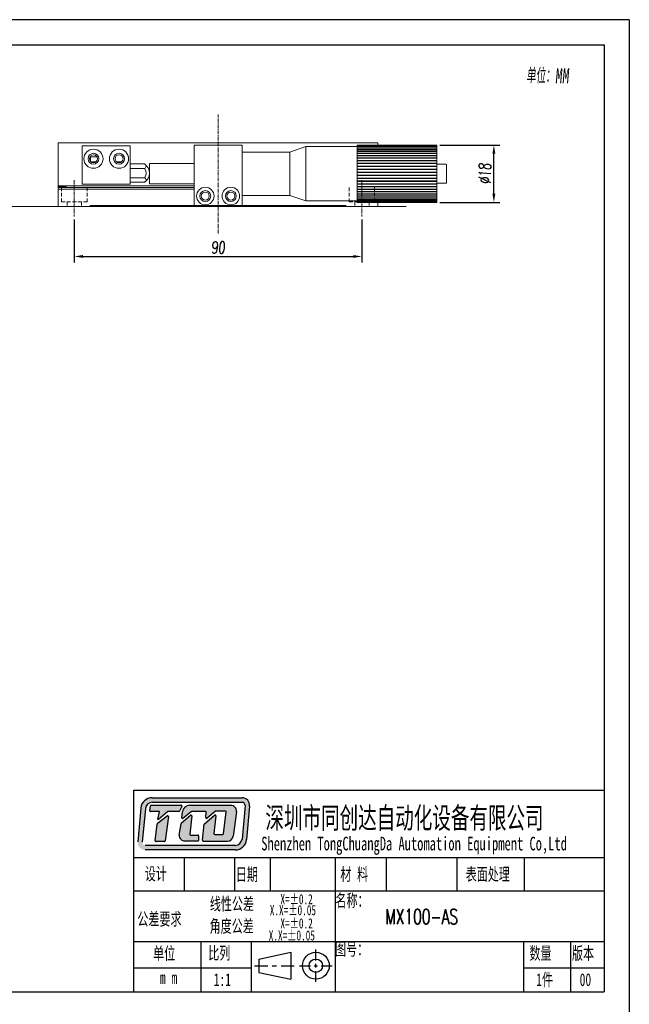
# Model space of a CAD drawing. Header units: millimetres. Extents: x 15687 to 16129, y 526 to 1151.
# Tile 6 of 6: x 15938 to 16129, y 843 to 1151. Entities that reach past the tile are written whole.
import ezdxf

# ---------------------------------------------------------------- set-up
doc = ezdxf.new("R2010")
doc.units = ezdxf.units.MM
doc.header["$LTSCALE"] = 0.3
doc.linetypes.add('CENTERX2', pattern=[20.32, 12.7, -2.54, 2.54, -2.54])
doc.linetypes.add('DASHED', pattern=[19.05, 12.7, -6.35])
for name, color, linetype, lineweight in [('中心线', 5, 'CENTERX2', 13), ('外框', 7, 'Continuous', 30), ('文字', 3, 'Continuous', 13), ('标注', 1, 'Continuous', 18), ('虚线', 6, 'DASHED', 13)]:
    doc.layers.add(name, color=color, linetype=linetype, lineweight=lineweight)
doc.styles.add('SLDTEXTSTYLE2', font='txt')
doc.styles.get("Standard").update_dxf_attribs({"font": 'txt.shx', "width": 0.67, "oblique": 5, "bigfont": 'gbcbig.shx'})
doc.dimstyles.new('1.5', dxfattribs={"dimscale": 1.5, "dimtxt": 2.5, "dimasz": 1.8, "dimexe": 1.25, "dimexo": 0.625, "dimtad": 1, "dimdsep": 46, "dimtxsty": 'Standard', "dimcen": 1.8, "dimadec": 0, "dimazin": 0, "dimtfac": 1, "dimtmove": 0, "dimatfit": 3, "dimfxl": 0, "dimarcsym": 0})

# ---------------------------------------------------------------- blocks, each defined once
blk = doc.blocks.new('Y')
at = {"lineweight": 30}
blk.add_line((-4136.76, 2009.27), (-3862.74, 2009.27), dxfattribs=at)
for points in [[(-3857.44, 2213.99), (-4154.44, 2213.99), (-4154.44, 2003.97)], [(-4136.76, 2009.27), (-4136.76, 2208.69), (-3862.74, 2208.69)]]:
    blk.add_lwpolyline(points, dxfattribs=at)
blk = doc.blocks.new('W')
at = {"lineweight": 30}
for p, q in [((-3857.44, 2213.99), (-3857.44, 2003.97)), ((-3857.44, 2213.99), (-3857.44, 2003.97)), ((-3862.74, 2208.69), (-3862.74, 2009.27))]:
    blk.add_line(p, q, dxfattribs=at)
blk.add_blockref('Y', (0, 0))
blk = doc.blocks.new('*D172')
at = {"layer": 'Defpoints', "color": 0}
for p in [(15955.39, 1089.37), (16045.39, 1089.37), (16045.39, 1076.82)]:
    blk.add_point(p, dxfattribs=at)
at = {"layer": '标注', "color": 0, "lineweight": -2}
for p, q in [((15955.39, 1088.43), (15955.39, 1074.95)), ((16045.39, 1088.43), (16045.39, 1074.95)), ((15958.09, 1076.82), (16042.69, 1076.82))]:
    blk.add_line(p, q, dxfattribs=at)
at = {"layer": '标注', "color": 0}
for points in [[(15958.09, 1077.27), (15958.09, 1076.37), (15955.39, 1076.82)], [(16042.69, 1077.27), (16042.69, 1076.37), (16045.39, 1076.82)]]:
    blk.add_solid(points, dxfattribs=at)
at = {"layer": '标注', "color": 0, "insert": (16000.39, 1079.64), "char_height": 3.75, "attachment_point": 5}
blk.add_mtext('90', dxfattribs=at)
blk = doc.blocks.new('*D176')
at = {"layer": 'Defpoints', "color": 0}
for p in [(16068.89, 1111.72), (16086.71, 1111.72), (16068.89, 1093.74)]:
    blk.add_point(p, dxfattribs=at)
at = {"layer": '标注', "color": 0, "lineweight": -2}
for p, q in [((16069.82, 1111.72), (16088.58, 1111.72)), ((16086.71, 1096.44), (16086.71, 1109.02)), ((16069.82, 1093.74), (16088.58, 1093.74))]:
    blk.add_line(p, q, dxfattribs=at)
at = {"layer": '标注', "color": 0}
for points in [[(16086.26, 1109.02), (16087.16, 1109.02), (16086.71, 1111.72)], [(16086.26, 1096.44), (16087.16, 1096.44), (16086.71, 1093.74)]]:
    blk.add_solid(points, dxfattribs=at)
at = {"layer": '标注', "color": 0, "insert": (16083.89, 1102.73), "char_height": 3.75, "attachment_point": 5, "rotation": 90}
blk.add_mtext('%%C18', dxfattribs=at)

msp = doc.modelspace()

# ---------------------------------------------------------------- hatches: boundary and pattern name
at = {"layer": '外框'}
h = msp.add_hatch(color=256, dxfattribs=at)
h.dxf.hatch_style = 1
h.paths.add_polyline_path([(16007.898, 907.281), (15979.762, 907.281, 0.3871904), (15976.209, 904.043), (15975.226, 893.524, 0.4417631), (15977.595, 890.924), (16005.747, 890.924, 0.3876272), (16009.301, 894.166), (16010.268, 904.684, 0.4413093)])
h.paths.add_polyline_path([(16007.898, 905.853, -0.4413093), (16008.846, 904.814), (16007.88, 894.297, -0.3876272), (16005.747, 892.351), (15977.595, 892.351, -0.4417631), (15976.648, 893.392), (15977.63, 903.911, -0.3871904), (15979.762, 905.853)], flags=16)
h.paths.add_polyline_path([(15988.86, 904.937, -0.5692565), (15989.07, 904.585), (15988.272, 903.115, -0.2751589), (15988.063, 902.99), (15984.855, 902.99, 0.1785487), (15984.7, 902.933), (15981.79, 900.448), (15981.584, 900.448), (15982.05, 902.994), (15979.223, 902.994, -0.4551699), (15978.988, 903.264), (15979.188, 904.708, -0.3736999), (15979.423, 904.913)], flags=0)
h.paths.add_polyline_path([(15984.454, 901.617, -0.6728841), (15984.837, 901.398), (15983.806, 893.766, -0.3754282), (15983.571, 893.56), (15980.967, 893.56, -0.4451596), (15980.731, 893.823), (15981.278, 899.038, -0.2032664), (15981.368, 899.201)], flags=0)
h.paths.add_polyline_path([(15991.596, 904.938), (16004.333, 904.938, -0.4535474), (16006.102, 902.918), (16005.081, 895.252, -0.3759441), (16003.313, 893.703), (15995.76, 893.703, -0.443757), (15995.523, 893.965), (15996.032, 899.049), (15999.301, 901.825, -0.6781546), (15999.691, 901.618), (15999.087, 896.08, 0.4464345), (15999.323, 895.816), (16001.85, 895.816, 0.3783283), (16002.086, 896.025), (16002.935, 902.828, 0.4510331), (16002.698, 903.096), (15999.725, 903.096, 0.1736567), (15999.574, 903.042), (15996.933, 900.872, -0.6630003), (15996.545, 901.075), (15996.681, 902.712, 0.4388203), (15996.444, 902.97), (15992.116, 902.97, 0.1753949), (15991.963, 902.915), (15989.388, 900.769, -0.6807563), (15988.999, 900.982), (15989.236, 902.856, -0.3779258)], flags=0)
h.paths.add_polyline_path([(15988.864, 899.283), (15991.74, 901.811, -0.6841835), (15992.133, 901.607), (15991.509, 895.858, 0.4462884), (15991.745, 895.594), (15994.054, 895.594, -0.4142136), (15994.292, 895.356), (15994.292, 893.941, -0.4142136), (15994.054, 893.703), (15990.017, 893.703, -0.4294817), (15988.235, 895.58), (15988.785, 899.141, -0.1758286)], flags=0)
h.paths.add_polyline_path([(15989.07, 904.585, 0.5692565), (15988.86, 904.937), (15979.423, 904.913, 0.3736999), (15979.188, 904.708), (15978.988, 903.264, 0.4551699), (15979.223, 902.994), (15982.05, 902.994), (15981.584, 900.448), (15981.79, 900.448), (15984.7, 902.933, -0.1785487), (15984.855, 902.99), (15988.063, 902.99, 0.2751589), (15988.272, 903.115)], flags=0)
h.paths.add_polyline_path([(15984.837, 901.398, 0.6728841), (15984.454, 901.617), (15981.368, 899.201, 0.2032664), (15981.278, 899.038), (15980.731, 893.823, 0.4451596), (15980.967, 893.56), (15983.571, 893.56, 0.3754282), (15983.806, 893.766)], flags=0)
h.paths.add_polyline_path([(15992.133, 901.607, 0.6841835), (15991.74, 901.811), (15988.864, 899.283, 0.1758286), (15988.785, 899.141), (15988.235, 895.58, 0.4294817), (15990.017, 893.703), (15994.054, 893.703, 0.4142136), (15994.292, 893.941), (15994.292, 895.356, 0.4142136), (15994.054, 895.594), (15991.745, 895.594, -0.4462884), (15991.509, 895.858)], flags=0)
h.paths.add_polyline_path([(16004.333, 904.938), (15991.596, 904.938, 0.3779258), (15989.236, 902.856), (15988.999, 900.982, 0.6807563), (15989.388, 900.769), (15991.963, 902.915, -0.1753949), (15992.116, 902.97), (15996.444, 902.97, -0.4388203), (15996.681, 902.712), (15996.545, 901.075, 0.6630003), (15996.933, 900.872), (15999.574, 903.042, -0.1736567), (15999.725, 903.096), (16002.698, 903.096, -0.4510331), (16002.935, 902.828), (16002.086, 896.025, -0.3783283), (16001.85, 895.816), (15999.323, 895.816, -0.4464345), (15999.087, 896.08), (15999.691, 901.618, 0.6781546), (15999.301, 901.825), (15996.032, 899.049), (15995.523, 893.965, 0.443757), (15995.76, 893.703), (16003.313, 893.703, 0.3759441), (16005.081, 895.252), (16006.102, 902.918, 0.4535474)], flags=0)
h = msp.add_hatch(color=256, dxfattribs=at)
h.dxf.hatch_style = 1
h.paths.add_polyline_path([(15989.07, 904.585, 0.5692565), (15988.86, 904.937), (15979.423, 904.913, 0.3736999), (15979.188, 904.708), (15978.988, 903.264, 0.4551699), (15979.223, 902.994), (15982.05, 902.994), (15981.584, 900.448), (15981.79, 900.448), (15984.7, 902.933, -0.1785487), (15984.855, 902.99), (15988.063, 902.99, 0.2751589), (15988.272, 903.115)])
h.paths.add_polyline_path([(15984.837, 901.398, 0.6728841), (15984.454, 901.617), (15981.368, 899.201, 0.2032664), (15981.278, 899.038), (15980.731, 893.823, 0.4451596), (15980.967, 893.56), (15983.571, 893.56, 0.3754282), (15983.806, 893.766)])
h.paths.add_polyline_path([(15992.133, 901.607, 0.6841835), (15991.74, 901.811), (15988.864, 899.283, 0.1758286), (15988.785, 899.141), (15988.235, 895.58, 0.4294817), (15990.017, 893.703), (15994.054, 893.703, 0.4142136), (15994.292, 893.941), (15994.292, 895.356, 0.4142136), (15994.054, 895.594), (15991.745, 895.594, -0.4462884), (15991.509, 895.858)])
h.paths.add_polyline_path([(16004.333, 904.938), (15991.596, 904.938, 0.3779258), (15989.236, 902.856), (15988.999, 900.982, 0.6807563), (15989.388, 900.769), (15991.963, 902.915, -0.1753949), (15992.116, 902.97), (15996.444, 902.97, -0.4388203), (15996.681, 902.712), (15996.545, 901.075, 0.6630003), (15996.933, 900.872), (15999.574, 903.042, -0.1736567), (15999.725, 903.096), (16002.698, 903.096, -0.4510331), (16002.935, 902.828), (16002.086, 896.025, -0.3783283), (16001.85, 895.816), (15999.323, 895.816, -0.4464345), (15999.087, 896.08), (15999.691, 901.618, 0.6781546), (15999.301, 901.825), (15996.032, 899.049), (15995.523, 893.965, 0.443757), (15995.76, 893.703), (16003.313, 893.703, 0.3759441), (16005.081, 895.252), (16006.102, 902.918, 0.4535474)])

# ---------------------------------------------------------------- linework, layer by layer
at = {"color": 7, "linetype": 'Continuous', "lineweight": 15}
for p, q in [((15950.385, 1112.427), (15950.385, 1098.927)), ((15950.385, 1112.427), (16050.385, 1112.427)), ((15957.885, 1111.427), (15957.885, 1099.427)), ((15957.885, 1111.427), (15972.885, 1111.427)), ((15972.885, 1111.427), (15972.885, 1099.427)), ((16007.885, 1111.727), (15992.885, 1111.727)), ((15992.885, 1111.727), (15992.885, 1092.727)), ((16007.885, 1111.727), (16007.885, 1092.727)), ((16027.885, 1111.227), (16022.885, 1109.527)), ((16043.885, 1111.227), (16027.885, 1111.227)), ((16027.885, 1094.227), (16027.885, 1111.227)), ((16043.885, 1111.718), (16068.885, 1111.718)), ((16043.885, 1111.711), (16043.885, 1111.718)), ((16043.885, 1111.711), (16068.885, 1111.711)), ((16043.885, 1111.711), (16043.885, 1111.627)), ((16043.885, 1111.627), (16068.885, 1111.627)), ((16043.885, 1111.605), (16043.885, 1111.627)), ((16043.885, 1111.605), (16068.885, 1111.605)), ((16043.885, 1111.605), (16043.885, 1111.439)), ((16043.885, 1111.439), (16068.885, 1111.439)), ((16043.885, 1111.402), (16043.885, 1111.439)), ((16043.885, 1111.402), (16068.885, 1111.402)), ((16043.885, 1111.402), (16043.885, 1111.155)), ((16043.885, 1111.155), (16068.885, 1111.155)), ((16043.885, 1111.104), (16043.885, 1111.155)), ((16043.885, 1111.104), (16068.885, 1111.104)), ((16043.885, 1111.104), (16043.885, 1110.778)), ((16043.885, 1110.778), (16068.885, 1110.778)), ((16043.885, 1110.714), (16043.885, 1110.778)), ((16043.885, 1110.714), (16068.885, 1110.714)), ((16043.885, 1110.714), (16043.885, 1110.314)), ((16043.885, 1110.314), (16068.885, 1110.314)), ((16043.885, 1110.236), (16043.885, 1110.314)), ((16043.885, 1110.236), (16068.885, 1110.236)), ((16043.885, 1110.236), (16043.885, 1109.766)), ((16050.385, 1112.427), (16050.385, 1111.718)), ((16068.885, 1111.711), (16068.885, 1111.718)), ((16068.885, 1111.627), (16068.885, 1111.711)), ((16068.885, 1111.605), (16068.885, 1111.627)), ((16068.885, 1111.439), (16068.885, 1111.605)), ((16068.885, 1111.402), (16068.885, 1111.439)), ((16068.885, 1111.155), (16068.885, 1111.402)), ((16068.885, 1111.104), (16068.885, 1111.155)), ((16068.885, 1110.778), (16068.885, 1111.104)), ((16068.885, 1110.714), (16068.885, 1110.778)), ((16068.885, 1110.314), (16068.885, 1110.714)), ((16068.885, 1110.236), (16068.885, 1110.314)), ((16068.885, 1109.766), (16068.885, 1110.236)), ((15962.482, 1108.027), (15960.487, 1108.027)), ((16022.885, 1109.527), (16007.885, 1109.527)), ((16022.885, 1095.927), (16022.885, 1109.527)), ((16043.885, 1109.766), (16068.885, 1109.766)), ((16043.885, 1109.677), (16043.885, 1109.766)), ((16043.885, 1109.677), (16068.885, 1109.677)), ((16043.885, 1109.677), (16043.885, 1109.141)), ((16043.885, 1109.141), (16068.885, 1109.141)), ((16043.885, 1109.041), (16043.885, 1109.141)), ((16043.885, 1109.041), (16068.885, 1109.041)), ((16043.885, 1109.041), (16043.885, 1108.446)), ((16043.885, 1108.446), (16068.885, 1108.446)), ((16043.885, 1108.336), (16043.885, 1108.446)), ((16043.885, 1108.336), (16068.885, 1108.336)), ((16043.885, 1108.336), (16043.885, 1107.689)), ((16043.885, 1107.689), (16068.885, 1107.689)), ((16043.885, 1107.569), (16043.885, 1107.689)), ((16043.885, 1107.569), (16068.885, 1107.569)), ((16043.885, 1107.569), (16043.885, 1106.876)), ((16068.885, 1109.677), (16068.885, 1109.766)), ((16068.885, 1109.141), (16068.885, 1109.677)), ((16068.885, 1109.041), (16068.885, 1109.141)), ((16068.885, 1108.446), (16068.885, 1109.041)), ((16068.885, 1108.336), (16068.885, 1108.446)), ((16068.885, 1107.689), (16068.885, 1108.336)), ((16068.885, 1107.569), (16068.885, 1107.689)), ((16068.885, 1106.876), (16068.885, 1107.569)), ((15962.135, 1106.427), (15960.635, 1106.427)), ((15970.135, 1106.427), (15968.635, 1106.427)), ((15972.885, 1105.814), (15977.385, 1105.814)), ((15972.885, 1104.371), (15977.385, 1104.371)), ((15992.885, 1105.927), (15978.885, 1105.927)), ((15978.885, 1099.527), (15978.885, 1105.927)), ((16043.885, 1106.876), (16068.885, 1106.876)), ((16043.885, 1106.75), (16043.885, 1106.876)), ((16043.885, 1106.75), (16068.885, 1106.75)), ((16043.885, 1106.75), (16043.885, 1106.019)), ((16043.885, 1106.019), (16068.885, 1106.019)), ((16043.885, 1105.886), (16043.885, 1106.019)), ((16043.885, 1105.886), (16068.885, 1105.886)), ((16043.885, 1105.886), (16043.885, 1105.125)), ((16043.885, 1105.125), (16068.885, 1105.125)), ((16043.885, 1104.988), (16043.885, 1105.125)), ((16043.885, 1104.988), (16068.885, 1104.988)), ((16043.885, 1104.988), (16043.885, 1104.205)), ((16043.885, 1104.205), (16068.885, 1104.205)), ((16043.885, 1104.065), (16043.885, 1104.205)), ((16043.885, 1104.065), (16068.885, 1104.065)), ((16043.885, 1104.065), (16043.885, 1103.269)), ((16068.885, 1106.75), (16068.885, 1106.876)), ((16068.885, 1106.019), (16068.885, 1106.75)), ((16068.885, 1105.886), (16068.885, 1106.019)), ((16068.885, 1105.125), (16068.885, 1105.886)), ((16071.685, 1105.727), (16068.885, 1105.727)), ((16068.885, 1104.988), (16068.885, 1105.125)), ((16068.885, 1104.205), (16068.885, 1104.988)), ((16068.885, 1104.065), (16068.885, 1104.205)), ((16068.885, 1103.269), (16068.885, 1104.065)), ((16071.885, 1099.927), (16071.885, 1105.527)), ((15972.885, 1101.484), (15977.385, 1101.484)), ((16043.885, 1103.269), (16068.885, 1103.269)), ((16043.885, 1103.127), (16043.885, 1103.269)), ((16043.885, 1103.127), (16068.885, 1103.127)), ((16043.885, 1103.127), (16043.885, 1102.327)), ((16043.885, 1102.327), (16068.885, 1102.327)), ((16043.885, 1102.185), (16043.885, 1102.327)), ((16043.885, 1102.185), (16068.885, 1102.185)), ((16043.885, 1102.185), (16043.885, 1101.39)), ((16043.885, 1101.39), (16068.885, 1101.39)), ((16043.885, 1101.249), (16043.885, 1101.39)), ((16043.885, 1101.249), (16068.885, 1101.249)), ((16043.885, 1101.249), (16043.885, 1100.467)), ((16068.885, 1103.127), (16068.885, 1103.269)), ((16068.885, 1102.327), (16068.885, 1103.127)), ((16068.885, 1102.185), (16068.885, 1102.327)), ((16068.885, 1101.39), (16068.885, 1102.185)), ((16068.885, 1101.249), (16068.885, 1101.39)), ((16068.885, 1100.467), (16068.885, 1101.249)), ((15950.385, 1098.927), (15992.885, 1098.927)), ((15950.385, 1098.627), (15950.385, 1098.927)), ((15950.385, 1098.627), (15952.885, 1098.627)), ((15950.385, 1098.427), (15950.385, 1098.627)), ((15950.385, 1098.427), (15952.885, 1098.427)), ((15950.385, 1097.927), (15950.385, 1098.427)), ((15950.385, 1097.927), (15950.385, 1092.427)), ((15950.385, 1097.927), (15992.885, 1097.927)), ((15952.885, 1098.427), (15952.885, 1098.627)), ((15992.885, 1098.427), (15952.885, 1098.427)), ((15957.885, 1099.427), (15972.885, 1099.427)), ((15972.885, 1100.041), (15977.385, 1100.041)), ((15978.885, 1099.527), (15992.885, 1099.527)), ((16043.885, 1100.467), (16068.885, 1100.467)), ((16043.885, 1100.329), (16043.885, 1100.467)), ((16043.885, 1100.329), (16068.885, 1100.329)), ((16043.885, 1100.329), (16043.885, 1099.569)), ((16043.885, 1099.569), (16068.885, 1099.569)), ((16043.885, 1099.436), (16043.885, 1099.569)), ((16043.885, 1099.436), (16068.885, 1099.436)), ((16043.885, 1099.436), (16043.885, 1098.705)), ((16043.885, 1098.705), (16068.885, 1098.705)), ((16043.885, 1098.578), (16043.885, 1098.705)), ((16043.885, 1098.578), (16068.885, 1098.578)), ((16043.885, 1098.578), (16043.885, 1097.885)), ((16043.885, 1097.885), (16068.885, 1097.885)), ((16043.885, 1097.766), (16043.885, 1097.885)), ((16068.885, 1100.329), (16068.885, 1100.467)), ((16068.885, 1099.569), (16068.885, 1100.329)), ((16071.685, 1099.727), (16068.885, 1099.727)), ((16068.885, 1099.436), (16068.885, 1099.569)), ((16068.885, 1098.705), (16068.885, 1099.436)), ((16068.885, 1098.578), (16068.885, 1098.705)), ((16068.885, 1097.885), (16068.885, 1098.578)), ((16068.885, 1097.766), (16068.885, 1097.885)), ((16007.885, 1095.927), (16022.885, 1095.927)), ((16022.885, 1095.927), (16027.885, 1094.227)), ((16043.885, 1097.766), (16068.885, 1097.766)), ((16043.885, 1097.766), (16043.885, 1097.119)), ((16043.885, 1097.119), (16068.885, 1097.119)), ((16043.885, 1097.008), (16043.885, 1097.119)), ((16043.885, 1097.008), (16068.885, 1097.008)), ((16043.885, 1097.008), (16043.885, 1096.414)), ((16043.885, 1096.414), (16068.885, 1096.414)), ((16043.885, 1096.313), (16043.885, 1096.414)), ((16043.885, 1096.313), (16068.885, 1096.313)), ((16043.885, 1096.313), (16043.885, 1095.778)), ((16043.885, 1095.778), (16068.885, 1095.778)), ((16043.885, 1095.688), (16043.885, 1095.778)), ((16043.885, 1095.688), (16068.885, 1095.688)), ((16043.885, 1095.688), (16043.885, 1095.218)), ((16043.885, 1095.218), (16068.885, 1095.218)), ((16043.885, 1095.141), (16043.885, 1095.218)), ((16043.885, 1095.141), (16068.885, 1095.141)), ((16043.885, 1095.141), (16043.885, 1094.741)), ((16068.885, 1097.119), (16068.885, 1097.766)), ((16068.885, 1097.008), (16068.885, 1097.119)), ((16068.885, 1096.414), (16068.885, 1097.008)), ((16068.885, 1096.313), (16068.885, 1096.414)), ((16068.885, 1095.778), (16068.885, 1096.313)), ((16068.885, 1095.688), (16068.885, 1095.778)), ((16068.885, 1095.218), (16068.885, 1095.688)), ((16068.885, 1095.141), (16068.885, 1095.218)), ((16068.885, 1094.741), (16068.885, 1095.141)), ((15950.385, 1092.427), (15960.385, 1092.427)), ((15960.385, 1092.727), (15992.885, 1092.727)), ((15960.385, 1092.427), (15960.385, 1092.727)), ((16007.885, 1092.727), (15992.885, 1092.727)), ((16007.885, 1092.727), (16040.385, 1092.727)), ((16027.885, 1094.227), (16043.885, 1094.227)), ((16040.385, 1092.727), (16040.385, 1092.427)), ((16040.385, 1092.427), (16050.385, 1092.427)), ((16043.885, 1094.741), (16068.885, 1094.741)), ((16043.885, 1094.676), (16043.885, 1094.741)), ((16043.885, 1094.676), (16068.885, 1094.676)), ((16043.885, 1094.676), (16043.885, 1094.351)), ((16043.885, 1094.351), (16068.885, 1094.351)), ((16043.885, 1094.3), (16043.885, 1094.351)), ((16043.885, 1094.3), (16068.885, 1094.3)), ((16043.885, 1094.3), (16043.885, 1094.053)), ((16043.885, 1094.053), (16068.885, 1094.053)), ((16043.885, 1094.016), (16043.885, 1094.053)), ((16043.885, 1094.016), (16068.885, 1094.016)), ((16043.885, 1094.016), (16043.885, 1093.849)), ((16043.885, 1093.849), (16068.885, 1093.849)), ((16043.885, 1093.827), (16043.885, 1093.849)), ((16043.885, 1093.827), (16068.885, 1093.827)), ((16043.885, 1093.827), (16043.885, 1093.744)), ((16043.885, 1093.744), (16068.885, 1093.744)), ((16043.885, 1093.736), (16043.885, 1093.744)), ((16043.885, 1093.736), (16068.885, 1093.736)), ((16050.385, 1093.736), (16050.385, 1092.427)), ((16068.885, 1094.676), (16068.885, 1094.741)), ((16068.885, 1094.351), (16068.885, 1094.676)), ((16068.885, 1094.3), (16068.885, 1094.351)), ((16068.885, 1094.053), (16068.885, 1094.3)), ((16068.885, 1094.016), (16068.885, 1094.053)), ((16068.885, 1093.849), (16068.885, 1094.016)), ((16068.885, 1093.827), (16068.885, 1093.849)), ((16068.885, 1093.744), (16068.885, 1093.827)), ((16068.885, 1093.736), (16068.885, 1093.744))]:
    msp.add_line(p, q, dxfattribs=at)
for centre, radius in [((15961.385, 1107.427), 3), ((15969.385, 1107.427), 3), ((15961.385, 1107.427), 1.7), ((15961.385, 1107.427), 1.25), ((15969.385, 1107.427), 1.7), ((15969.385, 1107.427), 1.25), ((15996.385, 1095.727), 2.75), ((16004.385, 1095.727), 2.75), ((15996.385, 1095.727), 1.7), ((15996.385, 1095.727), 1.25), ((16004.385, 1095.727), 1.7), ((16004.385, 1095.727), 1.25)]:
    msp.add_circle(centre, radius, dxfattribs=at)
for centre, radius, start, end in [((15975.358, 1102.927), 3.528, 0.00637, 54.91415), ((15977.022, 1105.092), 0.808, 296.73384, 63.26616), ((15975.358, 1102.927), 2.489, 324.55667, 35.44333), ((16071.685, 1105.527), 0.2, 0, 90), ((15975.358, 1102.927), 3.528, 305.08585, 0.00637), ((15977.022, 1100.762), 0.808, 296.7339, 63.2661), ((16071.685, 1099.927), 0.2, 270, 0)]:
    msp.add_arc(centre, radius, start, end, dxfattribs=at)
for points, knots in [([(15960.289, 1108.027), (15960.315, 1108.027), (15960.36, 1108.027), (15960.405, 1108.027), (15960.423, 1108.027)], [0, 0, 0, 0, 0.5967175, 1, 1, 1, 1]), ([(15960.423, 1108.027), (15960.416, 1107.812), (15960.4, 1107.344), (15960.418, 1106.864), (15960.436, 1106.619), (15960.436, 1106.614)], [0, 0, 0, 0, 0.4554656, 0.989114, 1, 1, 1, 1])]:
    msp.add_open_spline(points, degree=3, knots=knots, dxfattribs=at)
at = {"layer": '中心线', "ltscale": 0.3}
for p, q in [((16000.385, 1083.998), (16000.385, 1121.292)), ((15955.385, 1100.747), (15955.385, 1089.372)), ((16045.385, 1100.747), (16045.385, 1089.372))]:
    msp.add_line(p, q, dxfattribs=at)
at = {"layer": '外框', "lineweight": 30}
for p, q in [((15973.968, 909.626), (16121.196, 909.626)), ((15973.968, 909.626), (15973.968, 846.528)), ((15976.209, 904.043), (15975.226, 893.524)), ((15977.63, 903.911), (15976.648, 893.392)), ((15978.988, 903.264), (15979.188, 904.708)), ((15989.822, 888.593), (15989.822, 878.077)), ((16005.517, 888.593), (16005.517, 878.077)), ((16016.735, 888.593), (16016.735, 878.077)), ((16037.066, 888.593), (16037.066, 846.528)), ((16052.958, 888.593), (16052.958, 878.077)), ((16075.14, 888.593), (16075.14, 878.077)), ((16096.219, 888.593), (16096.219, 878.077)), ((15973.968, 878.077), (16121.196, 878.077)), ((15973.968, 862.302), (16121.196, 862.302)), ((15995, 862.302), (15995, 846.528)), ((16010.775, 862.302), (16010.775, 846.528)), ((16095.957, 862.302), (16095.957, 846.528)), ((16110.68, 862.302), (16110.68, 846.528)), ((16013.1, 856.767), (16023.179, 858.87)), ((16023.179, 858.87), (16023.179, 850.457)), ((16030.986, 856.356), (16030.986, 859.741)), ((16011.802, 854.664), (16015.947, 854.664)), ((16013.1, 856.767), (16013.1, 852.56)), ((16017.328, 854.664), (16018.71, 854.664)), ((16020.091, 854.664), (16024.236, 854.664)), ((16025.908, 854.664), (16029.293, 854.664)), ((16030.422, 854.664), (16031.55, 854.664)), ((16030.986, 854.099), (16030.986, 855.228)), ((16032.679, 854.664), (16036.064, 854.664)), ((15973.968, 853.964), (16010.775, 853.964)), ((16013.1, 852.56), (16023.179, 850.457)), ((16030.986, 849.586), (16030.986, 852.971)), ((16095.957, 853.964), (16121.196, 853.964))]:
    msp.add_line(p, q, dxfattribs=at)
at = {"layer": '外框'}
for p, q in [((15979.762, 907.281), (16007.898, 907.281)), ((15979.423, 904.913), (15988.86, 904.937)), ((15979.762, 905.853), (16007.898, 905.853)), ((15989.07, 904.585), (15988.272, 903.115)), ((15991.596, 904.938), (16004.333, 904.938)), ((16008.846, 904.814), (16007.88, 894.297)), ((16010.268, 904.684), (16009.301, 894.166)), ((15982.05, 902.994), (15979.223, 902.994)), ((15981.368, 899.201), (15984.454, 901.617)), ((15981.584, 900.448), (15982.05, 902.994)), ((15984.7, 902.933), (15981.79, 900.448)), ((15984.837, 901.398), (15983.806, 893.766)), ((15988.063, 902.99), (15984.855, 902.99)), ((15988.864, 899.283), (15991.74, 901.811)), ((15988.999, 900.982), (15989.236, 902.856)), ((15991.963, 902.915), (15989.388, 900.769)), ((15992.133, 901.607), (15991.509, 895.858)), ((15996.444, 902.97), (15992.116, 902.97)), ((15996.032, 899.049), (15999.301, 901.825)), ((15996.545, 901.075), (15996.681, 902.712)), ((15999.574, 903.042), (15996.933, 900.872)), ((15999.691, 901.618), (15999.087, 896.08)), ((16002.698, 903.096), (15999.725, 903.096)), ((16002.086, 896.025), (16002.935, 902.828)), ((16006.102, 902.918), (16005.081, 895.252)), ((15980.731, 893.823), (15981.278, 899.038)), ((15981.79, 900.448), (15981.584, 900.448)), ((15988.235, 895.58), (15988.785, 899.141)), ((15995.523, 893.965), (15996.032, 899.049)), ((15991.745, 895.594), (15994.054, 895.594)), ((15994.292, 895.356), (15994.292, 893.941)), ((15999.323, 895.816), (16001.85, 895.816)), ((16005.747, 892.351), (15977.595, 892.351)), ((15983.571, 893.56), (15980.967, 893.56)), ((15994.054, 893.703), (15990.017, 893.703)), ((15995.76, 893.703), (16003.313, 893.703)), ((15973.968, 888.593), (16121.196, 888.593)), ((16005.747, 890.924), (15977.595, 890.924))]:
    msp.add_line(p, q, dxfattribs=at)
at = {"layer": '外框', "lineweight": 30}
for radius in [4.207, 2.103]:
    msp.add_circle((16030.986, 854.664), radius, dxfattribs=at)
at = {"layer": '外框'}
for centre, radius, start, end in [((15979.762, 903.712), 3.569, 90, 174.66371), ((16007.898, 904.901), 2.379, 354.75075, 90), ((15979.762, 903.712), 2.142, 90, 174.66371), ((15988.86, 904.699), 0.238, 331.53887, 90.14277), ((15991.596, 902.558), 2.379, 90, 172.81149), ((16004.333, 903.153), 1.785, 352.41382, 90), ((16007.898, 904.901), 0.952, 354.75075, 90), ((15984.601, 901.43), 0.238, 352.31021, 128.05413), ((15984.855, 902.752), 0.238, 90, 130.49363), ((15988.063, 903.228), 0.238, 270, 331.53887), ((15989.235, 900.952), 0.238, 172.81149, 309.79279), ((15991.897, 901.632), 0.238, 353.7974, 131.31456), ((15992.116, 902.732), 0.238, 90, 129.79279), ((15996.444, 902.732), 0.238, 355.22864, 90), ((15996.782, 901.056), 0.238, 175.22864, 309.4062), ((15999.455, 901.644), 0.238, 353.76947, 130.34282), ((15999.725, 902.858), 0.238, 90, 129.4062), ((16002.698, 902.858), 0.238, 352.89219, 90), ((15981.514, 899.013), 0.238, 128.05413, 174.01321), ((15989.021, 899.104), 0.238, 131.31456, 171.20377), ((15990.017, 895.488), 1.785, 177.02945, 270), ((15991.745, 895.832), 0.238, 173.7974, 270), ((15994.054, 895.356), 0.238, 0, 90), ((15999.323, 896.054), 0.238, 173.76947, 270), ((16001.85, 896.054), 0.238, 270, 352.89219), ((16003.313, 895.488), 1.785, 270, 352.41382), ((15980.967, 893.798), 0.238, 174.01321, 270), ((15983.571, 893.798), 0.238, 270, 352.31021), ((15994.054, 893.941), 0.238, 270, 0), ((15995.76, 893.941), 0.238, 174.28163, 270), ((16005.747, 894.493), 2.142, 270, 354.75075), ((16005.747, 894.493), 3.569, 270, 354.75075)]:
    msp.add_arc(centre, radius, start, end, dxfattribs=at)
at = {"layer": '外框', "lineweight": 30}
for centre, start, end in [((15979.424, 904.675), 90.14277, 172.10561), ((15979.223, 903.232), 172.10561, 270)]:
    msp.add_arc(centre, 0.238, start, end, dxfattribs=at)
at = {"layer": '标注', "ltscale": 0.3}
msp.add_line((15879.795, 1092.427), (16059.292, 1092.427), dxfattribs=at)
at = {"layer": '虚线', "ltscale": 0.3}
for p, q in [((15951.385, 1098.427), (15951.385, 1093.927)), ((15959.385, 1098.427), (15959.385, 1093.927)), ((16041.385, 1098.427), (16041.385, 1093.927)), ((16049.385, 1098.427), (16049.385, 1093.927)), ((15951.385, 1093.927), (15959.385, 1093.927)), ((15953.135, 1093.927), (15953.135, 1092.427)), ((15957.635, 1093.927), (15957.635, 1092.427)), ((16049.385, 1093.927), (16041.385, 1093.927)), ((16043.135, 1093.927), (16043.135, 1092.427)), ((16047.635, 1093.927), (16047.635, 1092.427))]:
    msp.add_line(p, q, dxfattribs=at)

# ---------------------------------------------------------------- block references
at = {"layer": '外框', "lineweight": 25, "xscale": 1.487159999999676, "yscale": 1.487160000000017, "zscale": 1.48716}
msp.add_blockref('W', (21865.707, -2141.582), dxfattribs=at)

# ---------------------------------------------------------------- texts
at = {"layer": '外框', "style": 'SLDTEXTSTYLE2', "width": 0.67}
for s, height, p in [('深圳市同创达自动化设备有限公司', 6.66248, (16015.209, 897.647)), ('Shenzhen TongChuangDa Automation Equipment Co,Ltd', 4.28302, (16013.903, 890.79)), ('设计', 3.9658, (15977.455, 881.491)), ('日期', 3.9658, (16005.96, 881.275)), ('材 料', 3.9658, (16038.634, 881.356)), ('表面处理', 3.9658, (16077.881, 881.356)), ('线性公差', 3.9658, (15997.811, 872.064)), ('X=±0.2', 3.1726, (16019.893, 873.931)), ('名称：', 3.9658, (16037.118, 873.115)), ('X.X=±0.05', 3.1726, (16016.581, 870.483)), ('公差要求', 3.9658, (15975.131, 867.317)), ('X=±0.2', 3.1726, (16019.893, 866.356)), ('角度公差', 3.9658, (15997.747, 865.087)), ('X.X=±0.05', 3.1726, (16016.243, 862.569)), ('单位', 3.9658, (15980.055, 856.543)), ('比列', 3.9658, (15997.315, 856.664)), ('图号：', 3.9658, (16037.012, 857.904)), ('数量', 3.9658, (16097.843, 856.603)), ('版本', 3.9658, (16111.156, 856.603)), (' m m', 3.9658, (15980.376, 848.952)), ('1:1', 3.9658, (15999.02, 848.321)), ('1件', 3.9658, (16099.955, 848.321)), ('00', 3.9658, (16113.55, 848.321))]:
    msp.add_text(s, height=height, dxfattribs=at).set_placement(p)
at = {"layer": '文字', "ltscale": 0.3, "width": 0.67}
msp.add_text('MX100-AS', height=4.7143, dxfattribs=at).set_placement((16052.771, 867.687))
at = {"layer": '文字', "ltscale": 0.3, "insert": (16096.838, 1135.775), "char_height": 4.71429, "attachment_point": 1}
msp.add_mtext('单位：{\\fFANGSONG_GB2312|b1|i0|c1|p0;MM}', dxfattribs=at)

# ---------------------------------------------------------------- dimensions: what is measured, and where the dimension line sits
at = {"layer": '标注'}
dim = msp.add_linear_dim(base=(16086.706, 1111.718), p1=(16068.885, 1093.736), p2=(16068.885, 1111.718), angle=90, text='%%C18', dimstyle='1.5', dxfattribs=at)
dim.commit()
dim.dimension.update_dxf_attribs({"geometry": '*D176', "text_midpoint": (16083.893, 1102.727)})
dim = msp.add_linear_dim(base=(16045.385, 1076.824), p1=(15955.385, 1089.372), p2=(16045.385, 1089.372), angle=180, dimstyle='1.5', dxfattribs=at)
dim.commit()
dim.dimension.update_dxf_attribs({"geometry": '*D172', "text_midpoint": (16000.385, 1079.637)})

doc.saveas('drawing.dxf')
